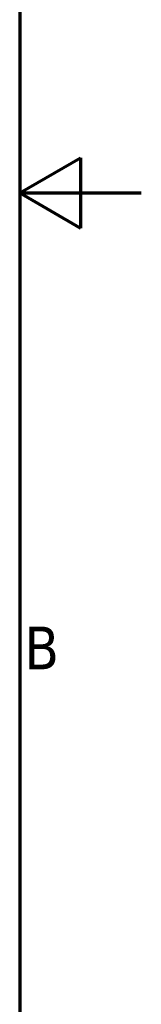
# Model space of a CAD drawing. Header units: millimetres. Extents: x -8 to 1688, y -8 to 1196.
# Tile 10 of 11: x 1648 to 1688, y 327 to 651. Entities that reach past the tile are written whole.
import ezdxf

# ---------------------------------------------------------------- set-up
doc = ezdxf.new("R2010")
doc.units = ezdxf.units.MM
doc.header["$LTSCALE"] = 4
doc.layers.add('Bordo (ISO)', color=7, linetype='Continuous', lineweight=70)
doc.layers.add('Simbolo (ISO)', color=7, linetype='Continuous', lineweight=25)
doc.styles.add('Testo nota (ISO)', font='tahoma.ttf')

# ---------------------------------------------------------------- blocks, each defined once
blk = doc.blocks.new('Bordi adel')
at = {"layer": 'Bordo (ISO)'}
for p, q in [((412, 289), (412, 8)), ((412, 148.5), (417, 151.387)), ((417, 151.387), (417, 145.613)), ((412, 148.5), (422, 148.5)), ((412, 148.5), (417, 145.613))]:
    blk.add_line(p, q, dxfattribs=at)
at = {"layer": 'Simbolo (ISO)', "insert": (412.4, 111.125), "char_height": 3.5, "attachment_point": 4, "style": 'Testo nota (ISO)'}
blk.add_mtext('B', dxfattribs=at)

msp = doc.modelspace()

# ---------------------------------------------------------------- block references
at = {"xscale": 4, "yscale": 4, "zscale": 4}
msp.add_blockref('Bordi adel', (0, 0), dxfattribs=at)

doc.saveas('drawing.dxf')
